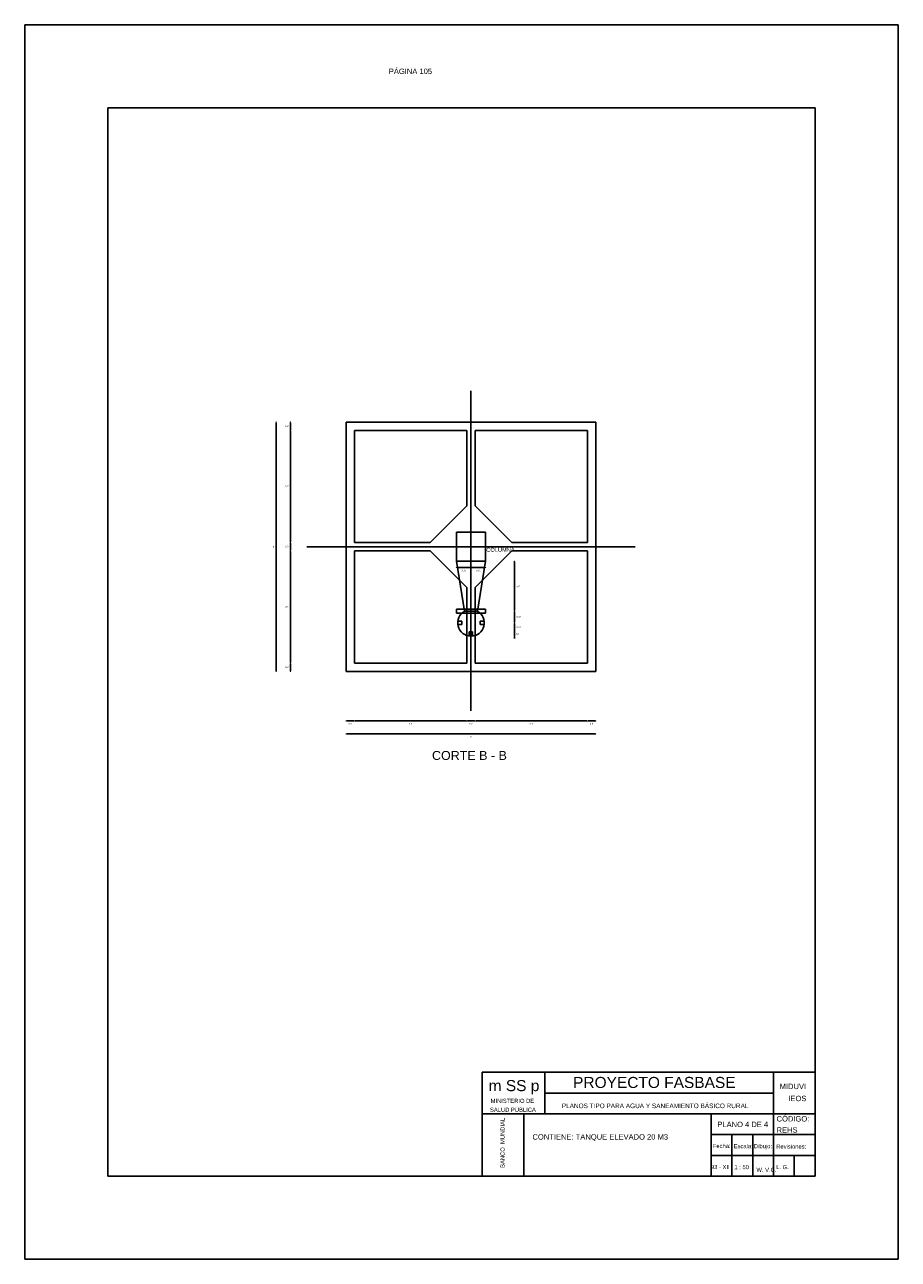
# Model space of a CAD drawing. Header units: metres. Extents: x 1704 to 4131, y 3282 to 4241.
# Tile 2 of 78: x 1776 to 1797, y 4209 to 4239. Entities that reach past the tile are written whole.
import ezdxf
from ezdxf.enums import TextEntityAlignment as Align

# ---------------------------------------------------------------- set-up
doc = ezdxf.new("R2010")
doc.units = ezdxf.units.M
doc.linetypes.add('ACAD_ISO02W100', pattern=[15, 12, -3])
doc.layers.add('Cotas', color=7, linetype='Continuous')
doc.layers.add('Dibujo', color=7, linetype='Continuous')
doc.styles.add('Annotative', font='arial.ttf')
doc.styles.get("Standard").update_dxf_attribs({"font": 'arial.ttf'})
doc.dimstyles.new('Vero', dxfattribs={"dimtxt": 0.04, "dimasz": 0.03, "dimexe": 1.25, "dimexo": 0.625, "dimgap": 0.05, "dimtad": 2, "dimtih": 1, "dimtoh": 1, "dimtxsty": 'Standard', "dimblk": 'DOT', "dimcen": 0, "dimse1": 1, "dimse2": 1, "dimadec": 0, "dimazin": 0, "dimtfac": 1, "dimtix": 1, "dimtmove": 0, "dimatfit": 2, "dimfxl": 1, "dimarcsym": 2})

# ---------------------------------------------------------------- blocks, each defined once
blk = doc.blocks.new('_Dot')
at = {"color": 0, "linetype": 'ByBlock', "lineweight": -2}
blk.add_line((-0.5, 0), (-1, 0), dxfattribs=at)
at = {"color": 0, "linetype": 'ByBlock', "const_width": 0.5}
blk.add_lwpolyline([(-0.25, 0, 1), (0.25, 0, 1)], format="xyb", close=True, dxfattribs=at)
blk = doc.blocks.new('*D215')
at = {"layer": 'Cotas', "color": 0, "linetype": 'ByBlock', "lineweight": -2, "transparency": 16777216}
blk.add_line((1783.633, 4221.735), (1789.573, 4221.735), dxfattribs=at)
at = {"layer": 'Defpoints', "color": 0, "linetype": 'ByBlock', "transparency": 16777216}
for p in [(1783.603, 4223.239), (1789.603, 4223.239), (1789.603, 4221.735)]:
    blk.add_point(p, dxfattribs=at)
at = {"layer": 'Cotas', "color": 0, "linetype": 'ByBlock', "lineweight": -2, "transparency": 16777216, "xscale": 0.03, "yscale": 0.03, "zscale": 0.03, "rotation": 180}
blk.add_blockref('_Dot', (1783.603, 4221.735), dxfattribs=at)
at = {"layer": 'Cotas', "color": 0, "linetype": 'ByBlock', "lineweight": -2, "transparency": 16777216, "xscale": 0.03, "yscale": 0.03, "zscale": 0.03}
blk.add_blockref('_Dot', (1789.603, 4221.735), dxfattribs=at)
at = {"layer": 'Cotas', "color": 0, "linetype": 'ByBlock', "transparency": 16777216, "insert": (1786.603, 4221.665), "char_height": 0.04, "attachment_point": 5}
blk.add_mtext('6', dxfattribs=at)
blk = doc.blocks.new('*D216')
at = {"layer": 'Cotas', "color": 0, "linetype": 'ByBlock', "lineweight": -2, "transparency": 16777216}
blk.add_line((1783.633, 4222.048), (1783.773, 4222.048), dxfattribs=at)
at = {"layer": 'Defpoints', "color": 0, "linetype": 'ByBlock', "transparency": 16777216}
for p in [(1783.603, 4223.239), (1783.803, 4223.239), (1783.803, 4222.048)]:
    blk.add_point(p, dxfattribs=at)
at = {"layer": 'Cotas', "color": 0, "linetype": 'ByBlock', "lineweight": -2, "transparency": 16777216, "xscale": 0.03, "yscale": 0.03, "zscale": 0.03, "rotation": 180}
blk.add_blockref('_Dot', (1783.603, 4222.048), dxfattribs=at)
at = {"layer": 'Cotas', "color": 0, "linetype": 'ByBlock', "lineweight": -2, "transparency": 16777216, "xscale": 0.03, "yscale": 0.03, "zscale": 0.03}
blk.add_blockref('_Dot', (1783.803, 4222.048), dxfattribs=at)
at = {"layer": 'Cotas', "color": 0, "linetype": 'ByBlock', "transparency": 16777216, "insert": (1783.703, 4221.973), "char_height": 0.04, "attachment_point": 5}
blk.add_mtext('0,2', dxfattribs=at)
blk = doc.blocks.new('*D217')
at = {"layer": 'Cotas', "color": 0, "linetype": 'ByBlock', "lineweight": -2, "transparency": 16777216}
blk.add_line((1783.833, 4222.048), (1786.473, 4222.048), dxfattribs=at)
at = {"layer": 'Defpoints', "color": 0, "linetype": 'ByBlock', "transparency": 16777216}
for p in [(1783.803, 4223.439), (1786.503, 4223.439), (1786.503, 4222.048)]:
    blk.add_point(p, dxfattribs=at)
at = {"layer": 'Cotas', "color": 0, "linetype": 'ByBlock', "lineweight": -2, "transparency": 16777216, "xscale": 0.03, "yscale": 0.03, "zscale": 0.03, "rotation": 180}
blk.add_blockref('_Dot', (1783.803, 4222.048), dxfattribs=at)
at = {"layer": 'Cotas', "color": 0, "linetype": 'ByBlock', "lineweight": -2, "transparency": 16777216, "xscale": 0.03, "yscale": 0.03, "zscale": 0.03}
blk.add_blockref('_Dot', (1786.503, 4222.048), dxfattribs=at)
at = {"layer": 'Cotas', "color": 0, "linetype": 'ByBlock', "transparency": 16777216, "insert": (1785.153, 4221.973), "char_height": 0.04, "attachment_point": 5}
blk.add_mtext('2,7', dxfattribs=at)
blk = doc.blocks.new('*D218')
at = {"layer": 'Cotas', "color": 0, "linetype": 'ByBlock', "lineweight": -2, "transparency": 16777216}
blk.add_line((1786.533, 4222.048), (1786.673, 4222.048), dxfattribs=at)
at = {"layer": 'Defpoints', "color": 0, "linetype": 'ByBlock', "transparency": 16777216}
for p in [(1786.503, 4223.439), (1786.703, 4223.439), (1786.703, 4222.048)]:
    blk.add_point(p, dxfattribs=at)
at = {"layer": 'Cotas', "color": 0, "linetype": 'ByBlock', "lineweight": -2, "transparency": 16777216, "xscale": 0.03, "yscale": 0.03, "zscale": 0.03, "rotation": 180}
blk.add_blockref('_Dot', (1786.503, 4222.048), dxfattribs=at)
at = {"layer": 'Cotas', "color": 0, "linetype": 'ByBlock', "lineweight": -2, "transparency": 16777216, "xscale": 0.03, "yscale": 0.03, "zscale": 0.03}
blk.add_blockref('_Dot', (1786.703, 4222.048), dxfattribs=at)
at = {"layer": 'Cotas', "color": 0, "linetype": 'ByBlock', "transparency": 16777216, "insert": (1786.603, 4221.973), "char_height": 0.04, "attachment_point": 5}
blk.add_mtext('0,2', dxfattribs=at)
blk = doc.blocks.new('*D219')
at = {"layer": 'Cotas', "color": 0, "linetype": 'ByBlock', "lineweight": -2, "transparency": 16777216}
blk.add_line((1786.733, 4222.048), (1789.373, 4222.048), dxfattribs=at)
at = {"layer": 'Defpoints', "color": 0, "linetype": 'ByBlock', "transparency": 16777216}
for p in [(1786.703, 4223.439), (1789.403, 4223.439), (1789.403, 4222.048)]:
    blk.add_point(p, dxfattribs=at)
at = {"layer": 'Cotas', "color": 0, "linetype": 'ByBlock', "lineweight": -2, "transparency": 16777216, "xscale": 0.03, "yscale": 0.03, "zscale": 0.03, "rotation": 180}
blk.add_blockref('_Dot', (1786.703, 4222.048), dxfattribs=at)
at = {"layer": 'Cotas', "color": 0, "linetype": 'ByBlock', "lineweight": -2, "transparency": 16777216, "xscale": 0.03, "yscale": 0.03, "zscale": 0.03}
blk.add_blockref('_Dot', (1789.403, 4222.048), dxfattribs=at)
at = {"layer": 'Cotas', "color": 0, "linetype": 'ByBlock', "transparency": 16777216, "insert": (1788.053, 4221.973), "char_height": 0.04, "attachment_point": 5}
blk.add_mtext('2,7', dxfattribs=at)
blk = doc.blocks.new('*D220')
at = {"layer": 'Cotas', "color": 0, "linetype": 'ByBlock', "lineweight": -2, "transparency": 16777216}
blk.add_line((1789.433, 4222.048), (1789.573, 4222.048), dxfattribs=at)
at = {"layer": 'Defpoints', "color": 0, "linetype": 'ByBlock', "transparency": 16777216}
for p in [(1789.403, 4223.439), (1789.603, 4223.439), (1789.603, 4222.048)]:
    blk.add_point(p, dxfattribs=at)
at = {"layer": 'Cotas', "color": 0, "linetype": 'ByBlock', "lineweight": -2, "transparency": 16777216, "xscale": 0.03, "yscale": 0.03, "zscale": 0.03, "rotation": 180}
blk.add_blockref('_Dot', (1789.403, 4222.048), dxfattribs=at)
at = {"layer": 'Cotas', "color": 0, "linetype": 'ByBlock', "lineweight": -2, "transparency": 16777216, "xscale": 0.03, "yscale": 0.03, "zscale": 0.03}
blk.add_blockref('_Dot', (1789.603, 4222.048), dxfattribs=at)
at = {"layer": 'Cotas', "color": 0, "linetype": 'ByBlock', "transparency": 16777216, "insert": (1789.503, 4221.973), "char_height": 0.04, "attachment_point": 5}
blk.add_mtext('0,2', dxfattribs=at)
blk = doc.blocks.new('*D221')
at = {"layer": 'Cotas', "color": 0, "linetype": 'ByBlock', "lineweight": -2, "transparency": 16777216}
blk.add_line((1787.648, 4225.859), (1787.648, 4224.719), dxfattribs=at)
at = {"layer": 'Defpoints', "color": 0, "linetype": 'ByBlock', "transparency": 16777216}
for p in [(1786.955, 4225.889), (1786.955, 4224.689), (1787.648, 4224.689)]:
    blk.add_point(p, dxfattribs=at)
at = {"layer": 'Cotas', "color": 0, "linetype": 'ByBlock', "lineweight": -2, "transparency": 16777216, "xscale": 0.03, "yscale": 0.03, "zscale": 0.03}
for p, rotation in [((1787.648, 4225.889), 90), ((1787.648, 4224.689), 270)]:
    blk.add_blockref('_Dot', p, dxfattribs=dict(at, rotation=rotation))
at = {"layer": 'Cotas', "color": 0, "linetype": 'ByBlock', "transparency": 16777216, "insert": (1787.732, 4225.289), "char_height": 0.04, "attachment_point": 5}
blk.add_mtext('1,2', dxfattribs=at)
blk = doc.blocks.new('*D222')
at = {"layer": 'Cotas', "color": 0, "linetype": 'ByBlock', "lineweight": -2, "transparency": 16777216}
blk.add_line((1787.648, 4224.659), (1787.648, 4224.439), dxfattribs=at)
at = {"layer": 'Defpoints', "color": 0, "linetype": 'ByBlock', "transparency": 16777216}
for p in [(1786.76, 4224.689), (1786.605, 4224.409), (1787.648, 4224.409)]:
    blk.add_point(p, dxfattribs=at)
at = {"layer": 'Cotas', "color": 0, "linetype": 'ByBlock', "lineweight": -2, "transparency": 16777216, "xscale": 0.03, "yscale": 0.03, "zscale": 0.03}
for p, rotation in [((1787.648, 4224.689), 90), ((1787.648, 4224.409), 270)]:
    blk.add_blockref('_Dot', p, dxfattribs=dict(at, rotation=rotation))
at = {"layer": 'Cotas', "color": 0, "linetype": 'ByBlock', "transparency": 16777216, "insert": (1787.75, 4224.549), "char_height": 0.04, "attachment_point": 5}
blk.add_mtext('0,28', dxfattribs=at)
blk = doc.blocks.new('*D223')
at = {"layer": 'Cotas', "color": 0, "linetype": 'ByBlock', "lineweight": -2, "transparency": 16777216}
blk.add_line((1787.648, 4224.219), (1787.648, 4224.379), dxfattribs=at)
at = {"layer": 'Defpoints', "color": 0, "linetype": 'ByBlock', "transparency": 16777216}
for p in [(1786.605, 4224.409), (1787.648, 4224.409), (1786.603, 4224.189)]:
    blk.add_point(p, dxfattribs=at)
at = {"layer": 'Cotas', "color": 0, "linetype": 'ByBlock', "lineweight": -2, "transparency": 16777216, "xscale": 0.03, "yscale": 0.03, "zscale": 0.03}
for p, rotation in [((1787.648, 4224.409), 90), ((1787.648, 4224.189), 270)]:
    blk.add_blockref('_Dot', p, dxfattribs=dict(at, rotation=rotation))
at = {"layer": 'Cotas', "color": 0, "linetype": 'ByBlock', "transparency": 16777216, "insert": (1787.75, 4224.299), "char_height": 0.04, "attachment_point": 5}
blk.add_mtext('0,22', dxfattribs=at)
blk = doc.blocks.new('*D224')
at = {"layer": 'Cotas', "color": 0, "linetype": 'ByBlock', "lineweight": -2, "transparency": 16777216}
for p, q in [((1787.648, 4224.219), (1787.648, 4224.249)), ((1787.648, 4224.089), (1787.648, 4224.189)), ((1787.648, 4224.059), (1787.648, 4224.029))]:
    blk.add_line(p, q, dxfattribs=at)
at = {"layer": 'Defpoints', "color": 0, "linetype": 'ByBlock', "transparency": 16777216}
for p in [(1786.603, 4224.189), (1786.603, 4224.089), (1787.648, 4224.189)]:
    blk.add_point(p, dxfattribs=at)
at = {"layer": 'Cotas', "color": 0, "linetype": 'ByBlock', "lineweight": -2, "transparency": 16777216, "xscale": 0.03, "yscale": 0.03, "zscale": 0.03}
for p, rotation in [((1787.648, 4224.189), 270), ((1787.648, 4224.089), 90)]:
    blk.add_blockref('_Dot', p, dxfattribs=dict(at, rotation=rotation))
at = {"layer": 'Cotas', "color": 0, "linetype": 'ByBlock', "transparency": 16777216, "insert": (1787.731, 4224.139), "char_height": 0.04, "attachment_point": 5}
blk.add_mtext('0,1', dxfattribs=at)
blk = doc.blocks.new('*D225')
at = {"layer": 'Cotas', "color": 0, "linetype": 'ByBlock', "lineweight": -2, "transparency": 16777216}
blk.add_line((1786.285, 4225.74), (1786.575, 4225.74), dxfattribs=at)
at = {"layer": 'Defpoints', "color": 0, "linetype": 'ByBlock', "transparency": 16777216}
for p in [(1786.255, 4225.889), (1786.605, 4225.889), (1786.605, 4225.74)]:
    blk.add_point(p, dxfattribs=at)
at = {"layer": 'Cotas', "color": 0, "linetype": 'ByBlock', "lineweight": -2, "transparency": 16777216, "xscale": 0.03, "yscale": 0.03, "zscale": 0.03, "rotation": 180}
blk.add_blockref('_Dot', (1786.255, 4225.74), dxfattribs=at)
at = {"layer": 'Cotas', "color": 0, "linetype": 'ByBlock', "lineweight": -2, "transparency": 16777216, "xscale": 0.03, "yscale": 0.03, "zscale": 0.03}
blk.add_blockref('_Dot', (1786.605, 4225.74), dxfattribs=at)
at = {"layer": 'Cotas', "color": 0, "linetype": 'ByBlock', "transparency": 16777216, "insert": (1786.43, 4225.666), "char_height": 0.04, "attachment_point": 5}
blk.add_mtext('0,35', dxfattribs=at)
blk = doc.blocks.new('*D226')
at = {"layer": 'Cotas', "color": 0, "linetype": 'ByBlock', "lineweight": -2, "transparency": 16777216}
blk.add_line((1786.635, 4225.74), (1786.925, 4225.74), dxfattribs=at)
at = {"layer": 'Defpoints', "color": 0, "linetype": 'ByBlock', "transparency": 16777216}
for p in [(1786.605, 4225.889), (1786.955, 4225.889), (1786.955, 4225.74)]:
    blk.add_point(p, dxfattribs=at)
at = {"layer": 'Cotas', "color": 0, "linetype": 'ByBlock', "lineweight": -2, "transparency": 16777216, "xscale": 0.03, "yscale": 0.03, "zscale": 0.03, "rotation": 180}
blk.add_blockref('_Dot', (1786.605, 4225.74), dxfattribs=at)
at = {"layer": 'Cotas', "color": 0, "linetype": 'ByBlock', "lineweight": -2, "transparency": 16777216, "xscale": 0.03, "yscale": 0.03, "zscale": 0.03}
blk.add_blockref('_Dot', (1786.955, 4225.74), dxfattribs=at)
at = {"layer": 'Cotas', "color": 0, "linetype": 'ByBlock', "transparency": 16777216, "insert": (1786.78, 4225.666), "char_height": 0.04, "attachment_point": 5}
blk.add_mtext('0,35', dxfattribs=at)
blk = doc.blocks.new('*D227')
at = {"layer": 'Cotas', "color": 0, "linetype": 'ByBlock', "lineweight": -2, "transparency": 16777216}
blk.add_line((1781.92, 4223.269), (1781.92, 4229.209), dxfattribs=at)
at = {"layer": 'Defpoints', "color": 0, "linetype": 'ByBlock', "transparency": 16777216}
for p in [(1781.92, 4229.239), (1783.603, 4229.239), (1783.603, 4223.239)]:
    blk.add_point(p, dxfattribs=at)
at = {"layer": 'Cotas', "color": 0, "linetype": 'ByBlock', "lineweight": -2, "transparency": 16777216, "xscale": 0.03, "yscale": 0.03, "zscale": 0.03}
for p, rotation in [((1781.92, 4229.239), 90), ((1781.92, 4223.239), 270)]:
    blk.add_blockref('_Dot', p, dxfattribs=dict(at, rotation=rotation))
at = {"layer": 'Cotas', "color": 0, "linetype": 'ByBlock', "transparency": 16777216, "insert": (1781.857, 4226.239), "char_height": 0.04, "attachment_point": 5}
blk.add_mtext('6', dxfattribs=at)
blk = doc.blocks.new('*D228')
at = {"layer": 'Cotas', "color": 0, "linetype": 'ByBlock', "lineweight": -2, "transparency": 16777216}
blk.add_line((1782.263, 4223.269), (1782.263, 4223.409), dxfattribs=at)
at = {"layer": 'Defpoints', "color": 0, "linetype": 'ByBlock', "transparency": 16777216}
for p in [(1782.263, 4223.439), (1783.603, 4223.439), (1783.603, 4223.239)]:
    blk.add_point(p, dxfattribs=at)
at = {"layer": 'Cotas', "color": 0, "linetype": 'ByBlock', "lineweight": -2, "transparency": 16777216, "xscale": 0.03, "yscale": 0.03, "zscale": 0.03}
for p, rotation in [((1782.263, 4223.439), 90), ((1782.263, 4223.239), 270)]:
    blk.add_blockref('_Dot', p, dxfattribs=dict(at, rotation=rotation))
at = {"layer": 'Cotas', "color": 0, "linetype": 'ByBlock', "transparency": 16777216, "insert": (1782.177, 4223.339), "char_height": 0.04, "attachment_point": 5}
blk.add_mtext('0,2', dxfattribs=at)
blk = doc.blocks.new('*D229')
at = {"layer": 'Cotas', "color": 0, "linetype": 'ByBlock', "lineweight": -2, "transparency": 16777216}
blk.add_line((1782.263, 4223.469), (1782.263, 4226.109), dxfattribs=at)
at = {"layer": 'Defpoints', "color": 0, "linetype": 'ByBlock', "transparency": 16777216}
for p in [(1782.263, 4226.139), (1783.803, 4226.139), (1783.803, 4223.439)]:
    blk.add_point(p, dxfattribs=at)
at = {"layer": 'Cotas', "color": 0, "linetype": 'ByBlock', "lineweight": -2, "transparency": 16777216, "xscale": 0.03, "yscale": 0.03, "zscale": 0.03}
for p, rotation in [((1782.263, 4226.139), 90), ((1782.263, 4223.439), 270)]:
    blk.add_blockref('_Dot', p, dxfattribs=dict(at, rotation=rotation))
at = {"layer": 'Cotas', "color": 0, "linetype": 'ByBlock', "transparency": 16777216, "insert": (1782.177, 4224.789), "char_height": 0.04, "attachment_point": 5}
blk.add_mtext('2,7', dxfattribs=at)
blk = doc.blocks.new('*D230')
at = {"layer": 'Cotas', "color": 0, "linetype": 'ByBlock', "lineweight": -2, "transparency": 16777216}
blk.add_line((1782.263, 4226.169), (1782.263, 4226.309), dxfattribs=at)
at = {"layer": 'Defpoints', "color": 0, "linetype": 'ByBlock', "transparency": 16777216}
for p in [(1782.263, 4226.339), (1783.803, 4226.339), (1783.803, 4226.139)]:
    blk.add_point(p, dxfattribs=at)
at = {"layer": 'Cotas', "color": 0, "linetype": 'ByBlock', "lineweight": -2, "transparency": 16777216, "xscale": 0.03, "yscale": 0.03, "zscale": 0.03}
for p, rotation in [((1782.263, 4226.339), 90), ((1782.263, 4226.139), 270)]:
    blk.add_blockref('_Dot', p, dxfattribs=dict(at, rotation=rotation))
at = {"layer": 'Cotas', "color": 0, "linetype": 'ByBlock', "transparency": 16777216, "insert": (1782.177, 4226.239), "char_height": 0.04, "attachment_point": 5}
blk.add_mtext('0,2', dxfattribs=at)
blk = doc.blocks.new('*D231')
at = {"layer": 'Cotas', "color": 0, "linetype": 'ByBlock', "lineweight": -2, "transparency": 16777216}
blk.add_line((1782.263, 4226.369), (1782.263, 4229.009), dxfattribs=at)
at = {"layer": 'Defpoints', "color": 0, "linetype": 'ByBlock', "transparency": 16777216}
for p in [(1782.263, 4229.039), (1783.803, 4229.039), (1783.803, 4226.339)]:
    blk.add_point(p, dxfattribs=at)
at = {"layer": 'Cotas', "color": 0, "linetype": 'ByBlock', "lineweight": -2, "transparency": 16777216, "xscale": 0.03, "yscale": 0.03, "zscale": 0.03}
for p, rotation in [((1782.263, 4229.039), 90), ((1782.263, 4226.339), 270)]:
    blk.add_blockref('_Dot', p, dxfattribs=dict(at, rotation=rotation))
at = {"layer": 'Cotas', "color": 0, "linetype": 'ByBlock', "transparency": 16777216, "insert": (1782.177, 4227.689), "char_height": 0.04, "attachment_point": 5}
blk.add_mtext('2,7', dxfattribs=at)
blk = doc.blocks.new('*D232')
at = {"layer": 'Cotas', "color": 0, "linetype": 'ByBlock', "lineweight": -2, "transparency": 16777216}
blk.add_line((1782.263, 4229.069), (1782.263, 4229.209), dxfattribs=at)
at = {"layer": 'Defpoints', "color": 0, "linetype": 'ByBlock', "transparency": 16777216}
for p in [(1782.263, 4229.239), (1783.803, 4229.239), (1783.803, 4229.039)]:
    blk.add_point(p, dxfattribs=at)
at = {"layer": 'Cotas', "color": 0, "linetype": 'ByBlock', "lineweight": -2, "transparency": 16777216, "xscale": 0.03, "yscale": 0.03, "zscale": 0.03}
for p, rotation in [((1782.263, 4229.239), 90), ((1782.263, 4229.039), 270)]:
    blk.add_blockref('_Dot', p, dxfattribs=dict(at, rotation=rotation))
at = {"layer": 'Cotas', "color": 0, "linetype": 'ByBlock', "transparency": 16777216, "insert": (1782.177, 4229.139), "char_height": 0.04, "attachment_point": 5}
blk.add_mtext('0,2', dxfattribs=at)

msp = doc.modelspace()

# ---------------------------------------------------------------- linework, layer by layer
at = {"layer": 'Dibujo', "color": 0, "linetype": 'ByBlock'}
for p, q in [((1775.876, 4238.798), (1796.876, 4238.798)), ((1775.876, 4209.098), (1775.876, 4238.798)), ((1775.876, 4238.798), (1778.876, 4238.798)), ((1775.876, 4238.798), (1778.376, 4238.798)), ((1796.876, 4238.798), (1796.876, 4209.098)), ((1777.876, 4236.798), (1777.876, 4211.098)), ((1794.876, 4236.798), (1777.876, 4236.798)), ((1794.876, 4236.798), (1794.876, 4211.098)), ((1786.603, 4222.289), (1786.603, 4229.989)), ((1786.603, 4229.239), (1783.603, 4229.239)), ((1783.603, 4229.239), (1783.603, 4223.239)), ((1786.503, 4229.039), (1783.803, 4229.039)), ((1783.803, 4229.039), (1783.803, 4226.339)), ((1786.503, 4227.219), (1786.503, 4229.039)), ((1789.603, 4229.239), (1786.603, 4229.239)), ((1789.403, 4229.039), (1786.703, 4229.039)), ((1786.703, 4227.223), (1786.703, 4229.039)), ((1789.403, 4226.339), (1789.403, 4229.039)), ((1789.603, 4223.239), (1789.603, 4229.239)), ((1786.507, 4227.223), (1785.623, 4226.339)), ((1786.703, 4227.223), (1787.587, 4226.339)), ((1785.623, 4226.339), (1783.803, 4226.339)), ((1786.605, 4226.589), (1786.255, 4226.589)), ((1786.255, 4226.589), (1786.255, 4225.889)), ((1786.605, 4226.589), (1786.955, 4226.589)), ((1786.955, 4225.889), (1786.955, 4226.589)), ((1789.403, 4226.339), (1787.587, 4226.339)), ((1790.553, 4226.239), (1782.657, 4226.239)), ((1783.803, 4226.139), (1783.803, 4223.439)), ((1785.623, 4226.139), (1783.803, 4226.139)), ((1786.507, 4225.255), (1785.623, 4226.139)), ((1786.703, 4225.255), (1787.587, 4226.139)), ((1789.403, 4226.139), (1787.587, 4226.139)), ((1789.403, 4223.439), (1789.403, 4226.139)), ((1786.605, 4225.889), (1786.255, 4225.889)), ((1786.255, 4225.889), (1786.45, 4224.689)), ((1786.605, 4225.889), (1786.955, 4225.889)), ((1786.955, 4225.889), (1786.76, 4224.689)), ((1786.503, 4223.439), (1786.503, 4225.259)), ((1786.703, 4223.439), (1786.703, 4225.255)), ((1786.605, 4224.739), (1786.255, 4224.739)), ((1786.255, 4224.739), (1786.255, 4224.639)), ((1786.605, 4224.639), (1786.255, 4224.639)), ((1786.605, 4224.689), (1786.45, 4224.689)), ((1786.605, 4224.739), (1786.955, 4224.739)), ((1786.605, 4224.689), (1786.76, 4224.689)), ((1786.605, 4224.639), (1786.955, 4224.639)), ((1786.955, 4224.739), (1786.955, 4224.639)), ((1786.385, 4224.449), (1786.288, 4224.448)), ((1786.385, 4224.369), (1786.288, 4224.368)), ((1786.385, 4224.409), (1786.385, 4224.449)), ((1786.385, 4224.409), (1786.385, 4224.369)), ((1786.825, 4224.409), (1786.825, 4224.449)), ((1786.825, 4224.449), (1786.923, 4224.449)), ((1786.825, 4224.409), (1786.825, 4224.369)), ((1786.825, 4224.369), (1786.923, 4224.369)), ((1786.603, 4224.189), (1786.563, 4224.189)), ((1786.563, 4224.189), (1786.563, 4224.092)), ((1786.603, 4224.089), (1786.603, 4224.189)), ((1786.603, 4224.189), (1786.643, 4224.189)), ((1786.605, 4224.089), (1786.605, 4224.089)), ((1786.643, 4224.189), (1786.643, 4224.091)), ((1783.803, 4223.439), (1786.503, 4223.439)), ((1786.703, 4223.439), (1789.403, 4223.439)), ((1783.603, 4223.239), (1789.603, 4223.239)), ((1786.876, 4213.598), (1786.876, 4211.098)), ((1794.876, 4213.598), (1786.876, 4213.598)), ((1788.376, 4213.598), (1788.376, 4212.598)), ((1793.876, 4211.098), (1793.876, 4213.598)), ((1793.876, 4213.098), (1788.376, 4213.098)), ((1794.876, 4212.598), (1786.876, 4212.598)), ((1787.876, 4212.598), (1787.876, 4211.098)), ((1787.876, 4211.098), (1787.876, 4212.598)), ((1792.376, 4211.098), (1792.376, 4212.598)), ((1794.876, 4212.098), (1792.376, 4212.098)), ((1792.876, 4211.098), (1792.876, 4212.098)), ((1793.376, 4211.098), (1793.376, 4212.098)), ((1794.876, 4211.598), (1792.376, 4211.598)), ((1794.376, 4211.098), (1794.376, 4211.598)), ((1794.876, 4211.098), (1777.876, 4211.098)), ((1796.876, 4209.098), (1775.876, 4209.098))]:
    msp.add_line(p, q, dxfattribs=at)
msp.add_arc((1786.605, 4224.409), 0.32, 118.955, 61.045, dxfattribs=at)

# ---------------------------------------------------------------- texts
for s, height, p in [('COLUMNA', 0.0976, (1786.972, 4226.117)), ('m SS p', 0.2662, (1787.029, 4213.143)), ('PROYECTO FASBASE', 0.26624, (1789.059, 4213.219)), ('PLANOS TIPO PARA AGUA Y SANEAMIENTO BÁSICO RURAL', 0.11076, (1788.787, 4212.734))]:
    msp.add_text(s, height=height, dxfattribs=at).set_placement(p)
at = {"layer": 'Dibujo', "linetype": 'ACAD_ISO02W100'}
msp.add_text('CORTE B - B', height=0.21478, dxfattribs=at).set_placement((1785.667, 4221.111))
at = {"layer": 'Dibujo', "color": 0, "linetype": 'ByBlock', "style": 'Annotative'}
for s, p in [('MIDUVI', (1794.025, 4213.192)), ('IEOS', (1794.233, 4212.902)), ('PLANO 4 DE 4', (1792.527, 4212.278)), ('CÓDIGO:', (1793.951, 4212.413)), ('CONTIENE: TANQUE ELEVADO 20 M3', (1788.082, 4211.977)), ('REHS', (1793.95, 4212.144))]:
    msp.add_text(s, height=0.13, dxfattribs=at).set_placement(p)
at = {"layer": 'Dibujo', "color": 0, "linetype": 'ByBlock'}
for s, p in [('MINISTERIO DE', (1787.6, 4212.86)), ('SALUD PÚBLICA', (1787.612, 4212.645)), ('Fecha:', (1792.631, 4211.775)), ('Escala:', (1793.148, 4211.77)), ('Dibujo:', (1793.624, 4211.77)), ('Revisiones:', (1794.302, 4211.759)), ('93 - XII', (1792.598, 4211.268)), ('1 : 50', (1793.111, 4211.266)), ('W. V.C.', (1793.707, 4211.2)), ('L. G. ', (1794.111, 4211.267))]:
    msp.add_text(s, height=0.1, dxfattribs=at).set_placement(p, align=Align.CENTER)
msp.add_text('BANCO  MUNDIAL', height=0.1, rotation=90, dxfattribs=at).set_placement((1787.413, 4211.899), align=Align.CENTER)
at = {"layer": 'Dibujo', "color": 0, "linetype": 'ByBlock', "insert": (1784.629, 4237.741), "char_height": 0.13, "width": 2.90393, "attachment_point": 1}
msp.add_mtext('PÁGINA 105', dxfattribs=at)

# ---------------------------------------------------------------- dimensions: what is measured, and where the dimension line sits
at = {"layer": 'Cotas', "color": 0, "linetype": 'ByBlock'}
for base, p1, p2, picture, middle in [((1781.92, 4229.239), (1783.603, 4223.239), (1783.603, 4229.239), '*D227', (1781.857, 4226.239)), ((1782.263, 4229.239), (1783.803, 4229.039), (1783.803, 4229.239), '*D232', (1782.177, 4229.139)), ((1782.263, 4229.039), (1783.803, 4226.339), (1783.803, 4229.039), '*D231', (1782.177, 4227.689)), ((1782.263, 4226.339), (1783.803, 4226.139), (1783.803, 4226.339), '*D230', (1782.177, 4226.239)), ((1782.263, 4226.139), (1783.803, 4223.439), (1783.803, 4226.139), '*D229', (1782.177, 4224.789)), ((1787.648, 4224.689), (1786.955, 4225.889), (1786.955, 4224.689), '*D221', (1787.732, 4225.289)), ((1787.648, 4224.409), (1786.76, 4224.689), (1786.605, 4224.409), '*D222', (1787.75, 4224.549)), ((1787.648, 4224.409), (1786.603, 4224.189), (1786.605, 4224.409), '*D223', (1787.75, 4224.299)), ((1787.648, 4224.189), (1786.603, 4224.089), (1786.603, 4224.189), '*D224', (1787.731, 4224.139)), ((1782.263, 4223.439), (1783.603, 4223.239), (1783.603, 4223.439), '*D228', (1782.177, 4223.339))]:
    dim = msp.add_linear_dim(base=base, p1=p1, p2=p2, angle=90, dimstyle='Vero', dxfattribs=at)
    dim.commit()
    dim.dimension.update_dxf_attribs({"geometry": picture, "text_midpoint": middle})
for base, p1, p2, picture, middle in [((1786.605, 4225.74), (1786.255, 4225.889), (1786.605, 4225.889), '*D225', (1786.43, 4225.666)), ((1786.955, 4225.74), (1786.605, 4225.889), (1786.955, 4225.889), '*D226', (1786.78, 4225.666)), ((1786.503, 4222.048), (1783.803, 4223.439), (1786.503, 4223.439), '*D217', (1785.153, 4221.973)), ((1786.703, 4222.048), (1786.503, 4223.439), (1786.703, 4223.439), '*D218', (1786.603, 4221.973)), ((1789.403, 4222.048), (1786.703, 4223.439), (1789.403, 4223.439), '*D219', (1788.053, 4221.973)), ((1789.603, 4222.048), (1789.403, 4223.439), (1789.603, 4223.439), '*D220', (1789.503, 4221.973)), ((1789.603, 4221.735), (1783.603, 4223.239), (1789.603, 4223.239), '*D215', (1786.603, 4221.665)), ((1783.803, 4222.048), (1783.603, 4223.239), (1783.803, 4223.239), '*D216', (1783.703, 4221.973))]:
    dim = msp.add_linear_dim(base=base, p1=p1, p2=p2, dimstyle='Vero', dxfattribs=at)
    dim.commit()
    dim.dimension.update_dxf_attribs({"geometry": picture, "text_midpoint": middle})

doc.saveas('drawing.dxf')
